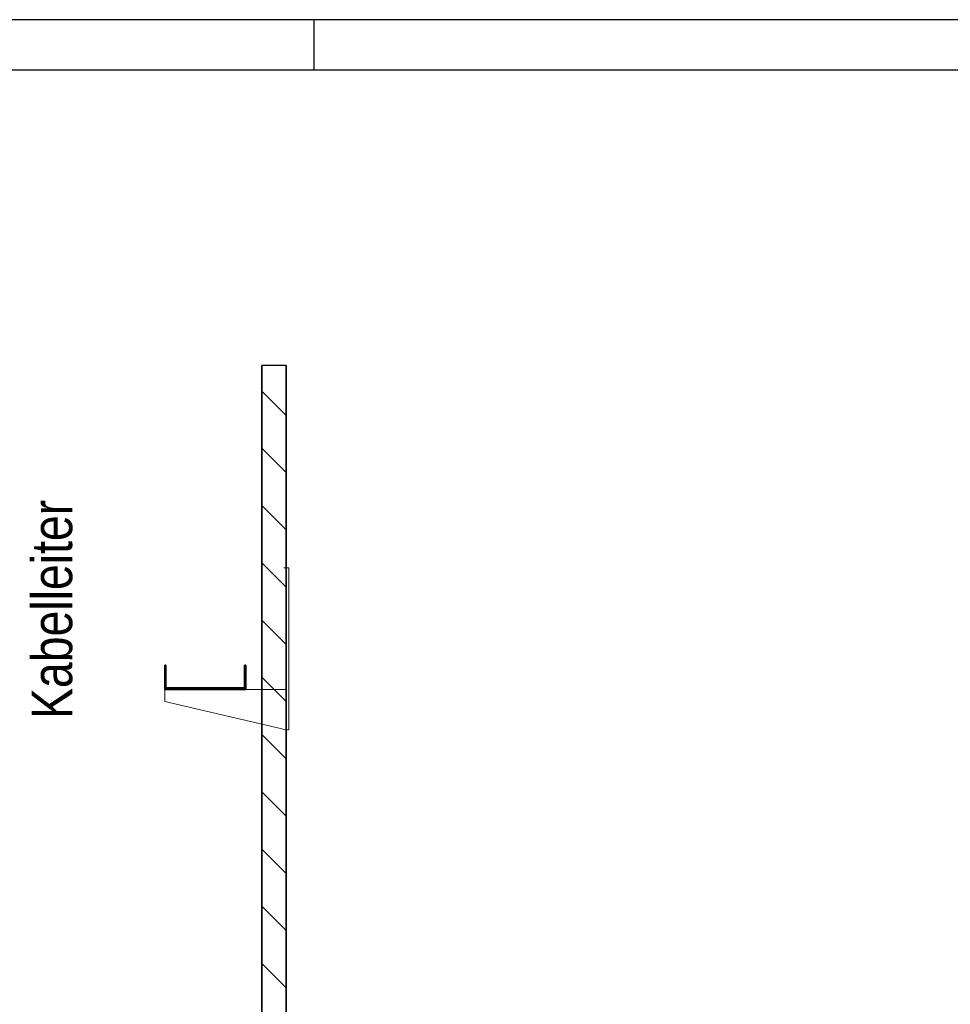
# Model space of a CAD drawing. Header units: millimetres. Extents: x -2000 to 82100, y -500 to 58900.
# Tile 19 of 21: x 35091 to 44284, y 49170 to 58900. Entities that reach past the tile are written whole.
import ezdxf
from ezdxf.enums import TextEntityAlignment as Align

# ---------------------------------------------------------------- set-up
doc = ezdxf.new("R2010")
doc.units = ezdxf.units.MM
for name, color, linetype in [('ITB_ELT_Kabelbahn NN_NE', 194, 'Continuous'), ('ITB_ELT_Kabelkanal', 200, 'Continuous'), ('ITB_XXX_Details', 7, 'Continuous'), ('ITB_XXX_Layout Rahmen', 18, 'Continuous'), ('ITB_XXX_TXT_Details', 7, 'Continuous')]:
    doc.layers.add(name, color=color, linetype=linetype)
doc.styles.add('Arial Narrow', font='txt', dxfattribs={"height": 0.2})

# ---------------------------------------------------------------- blocks, each defined once
blk = doc.blocks.new('Text-Text- Kabelleiter-ID-30-103-132-557')
at = {"layer": 'ITB_XXX_TXT_Details', "color": 7, "lineweight": 5, "style": 'Arial Narrow', "width": 0.999681}
blk.add_text('Kabelleiter', height=400, rotation=90, dxfattribs=at).set_placement((0, 0), (0, 2165.1), align=Align.FIT)
blk = doc.blocks.new('Blätter-ID-30-103-132-141')
at = {"layer": 'ITB_XXX_Layout Rahmen', "color": 7, "lineweight": 30}
blk.add_line((38000, 58400), (38000, 58900), dxfattribs=at)
for points in [[(-2000, 58900), (-2000, -500), (82100, -500), (82100, 58900), (-2000, 58900)], [(0, 58400), (0, 0), (81600, 0), (81600, 58400), (0, 58400)]]:
    blk.add_lwpolyline(points, dxfattribs=at)

msp = doc.modelspace()

# ---------------------------------------------------------------- linework, layer by layer
at = {"layer": 'ITB_ELT_Kabelbahn NN_NE', "color": 192, "lineweight": 15}
for q in [(37700.4, 53482.3), (37700.4, 53482.3), (37700.4, 53482.3), (37700.4, 53482.3), (37748.4, 53482.3), (37748.4, 53482.3)]:
    msp.add_line((37748.4, 53482.3), q, dxfattribs=at)
at = {"layer": 'ITB_ELT_Kabelbahn NN_NE', "color": 192, "lineweight": 30}
for p, q in [((36834.7, 52298.3), (36524.4, 52298.3)), ((37324.4, 52298.3), (36524.4, 52298.3)), ((37324.4, 52298.3), (36524.4, 52298.3)), ((37324.4, 52298.3), (36524.4, 52298.3)), ((37324.4, 52298.3), (36524.4, 52298.3)), ((37324.4, 52298.3), (36524.4, 52298.3)), ((37324.4, 52298.3), (36524.4, 52298.3)), ((37324.4, 52298.3), (36524.4, 52298.3)), ((37324.4, 52298.3), (36524.4, 52298.3)), ((37324.4, 52298.3), (36682.7, 52298.3)), ((37324.4, 52298.3), (37275.5, 52298.3))]:
    msp.add_line(p, q, dxfattribs=at)
at = {"layer": 'ITB_ELT_Kabelbahn NN_NE', "color": 192, "lineweight": 15}
for points in [[(37748.4, 53482.3), (37700.4, 53482.3), (37748.4, 53482.3)], [(37748.4, 53482.3), (37700.4, 53482.3), (37748.4, 53482.3)], [(37748.4, 53482.3), (37700.4, 53482.3), (37748.4, 53482.3)], [(37748.4, 53482.3), (37700.4, 53482.3), (37748.4, 53482.3)], [(37748.4, 51882.3), (37748.4, 53482.3), (37724.4, 53482.3), (37724.4, 51882.3), (37748.4, 51882.3)], [(37748.4, 51882.3), (37748.4, 53482.3), (37724.4, 53482.3), (37724.4, 51882.3), (37748.4, 51882.3)], [(37724.4, 53482.3), (37748.4, 53482.3), (37724.4, 53482.3)], [(37724.4, 53482.3), (37748.4, 53482.3), (37724.4, 53482.3)], [(37724.4, 53482.3), (37724.4, 51882.3), (37724.4, 53482.3)], [(37748.4, 51882.3), (37748.4, 53482.3), (37724.4, 53482.3), (37724.4, 51882.3), (37748.4, 51882.3)], [(37748.4, 51882.3), (37748.4, 53482.3), (37724.4, 53482.3), (37724.4, 51882.3), (37748.4, 51882.3)], [(37724.4, 53482.3), (37748.4, 53482.3), (37724.4, 53482.3)], [(37724.4, 53482.3), (37748.4, 53482.3), (37724.4, 53482.3)], [(37724.4, 53482.3), (37724.4, 51882.3), (37724.4, 53482.3)], [(37724.4, 52282.3), (37724.4, 51882.3), (36524.4, 52162.3), (36524.4, 52282.3), (37724.4, 52282.3)], [(37724.4, 52282.3), (37724.4, 51882.3), (36524.4, 52162.3), (36524.4, 52282.3), (37724.4, 52282.3)], [(37724.4, 52282.3), (36524.4, 52282.3), (37724.4, 52282.3)], [(37724.4, 52282.3), (36524.4, 52282.3), (37724.4, 52282.3)], [(37724.4, 52282.3), (37724.4, 51882.3), (36524.4, 52162.3), (36524.4, 52282.3), (37724.4, 52282.3)], [(37724.4, 52282.3), (37724.4, 51882.3), (36524.4, 52162.3), (36524.4, 52282.3), (37724.4, 52282.3)], [(37724.4, 52282.3), (36524.4, 52282.3), (37724.4, 52282.3)], [(37724.4, 52282.3), (36524.4, 52282.3), (37724.4, 52282.3)], [(37724.4, 52282.3), (37724.4, 51882.3), (37724.4, 52282.3)], [(37724.4, 52282.3), (37724.4, 51882.3), (37724.4, 52282.3)]]:
    msp.add_lwpolyline(points, dxfattribs=at)
at = {"layer": 'ITB_ELT_Kabelbahn NN_NE', "color": 192, "lineweight": 30}
for points in [[(36524.4, 52522.3), (36524.4, 52282.3), (36524.4, 52522.3)], [(36536.4, 52522.3), (36524.4, 52522.3), (36536.4, 52522.3)], [(36536.4, 52294.3), (36536.4, 52522.3), (36536.4, 52294.3)], [(37312.4, 52522.3), (37312.4, 52294.3), (37312.4, 52522.3)], [(37324.4, 52522.3), (37312.4, 52522.3), (37324.4, 52522.3)], [(37324.4, 52282.3), (37324.4, 52522.3), (37324.4, 52282.3)], [(37324.4, 52298.3), (36524.4, 52298.3), (37324.4, 52298.3)], [(37324.4, 52282.3), (36524.4, 52282.3), (37324.4, 52282.3)], [(37312.4, 52294.3), (36536.4, 52294.3), (37312.4, 52294.3)]]:
    msp.add_lwpolyline(points, dxfattribs=at)
at = {"layer": 'ITB_ELT_Kabelkanal', "color": 200, "lineweight": 30}
for p, q in [((37724.4, 54990.1), (37484.4, 55230.1)), ((37724.4, 54424.4), (37484.4, 54664.4)), ((37724.4, 53858.7), (37484.4, 54098.7)), ((37724.4, 53293), (37484.4, 53533)), ((37724.4, 52727.4), (37484.4, 52967.4)), ((37724.4, 52161.7), (37484.4, 52401.7)), ((37724.4, 51596), (37484.4, 51836)), ((37724.4, 51030.3), (37484.4, 51270.3)), ((37724.4, 50464.6), (37484.4, 50704.6)), ((37724.4, 49898.9), (37484.4, 50138.9)), ((37724.4, 49333.2), (37484.4, 49573.2))]:
    msp.add_line(p, q, dxfattribs=at)
for points in [[(37484.4, 40282.3), (37724.4, 40282.3), (37724.4, 55482.3), (37484.4, 55482.3), (37484.4, 40282.3)], [(37484.4, 40282.3), (37724.4, 40282.3), (37724.4, 55482.3), (37484.4, 55482.3), (37484.4, 40282.3)], [(37484.4, 40282.3), (37484.4, 40282.3), (37484.4, 55482.3), (37484.4, 55482.3), (37484.4, 40282.3)], [(37724.4, 40282.3), (37724.4, 40282.3), (37724.4, 55482.3), (37724.4, 55482.3), (37724.4, 40282.3)]]:
    msp.add_lwpolyline(points, dxfattribs=at)
at = {"layer": 'ITB_XXX_Details', "color": 7, "lineweight": 30}
msp.add_lwpolyline([(37725.3, 5162.3), (37725.3, 54582.3)], dxfattribs=at)

# ---------------------------------------------------------------- block references
at = {"layer": 'ITB_XXX_Layout Rahmen', "color": 7, "lineweight": 30}
msp.add_blockref('Blätter-ID-30-103-132-141', (0, 0), dxfattribs=at)
at = {"layer": 'ITB_XXX_TXT_Details', "color": 7, "lineweight": 5}
msp.add_blockref('Text-Text- Kabelleiter-ID-30-103-132-557', (35609.8, 51990.1), dxfattribs=at)

doc.saveas('drawing.dxf')
